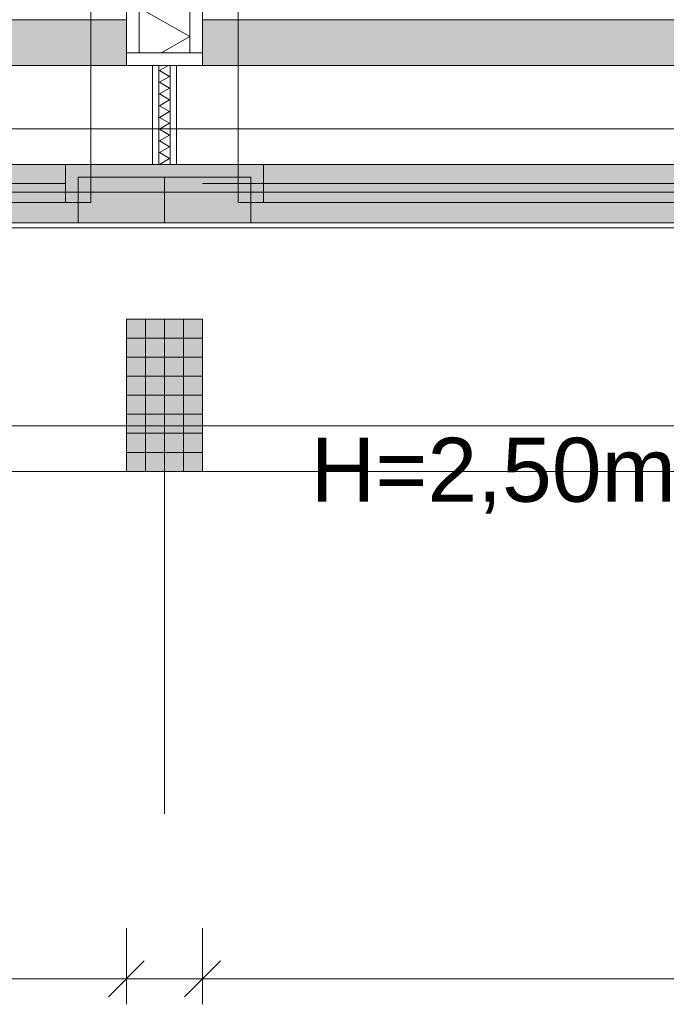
# Model space of a CAD drawing. Header units: metres. Extents: x -167 to 152, y -127 to 99.
# Tile 113 of 225: x -4.34 to -3.06, y -23.32 to -21.39. Entities that reach past the tile are written whole.
import ezdxf

# ---------------------------------------------------------------- set-up
doc = ezdxf.new("R2010")
doc.units = ezdxf.units.M
doc.header["$PDMODE"] = 1
doc.header["$PDSIZE"] = -2
for name, pattern in [('Achsen 01', [5.291531, 3.175, -1.058062, 0.352704, -0.705764]), ('gestrichelt - 01', [2, 1, -1]), ('ISO-07 Punktiert', [0.889, 0.127, -0.762]), ('Raster 01', [2, 1, -1]), ('VW-01 Strichlinie kurz', [2, 1, -1])]:
    doc.linetypes.add(name, pattern=pattern)
doc.layers.get('0').update_dxf_attribs({"lineweight": 25})
for name, color, linetype, lineweight, true_color in [('013_Beton und Stahlbetonarbeiten-000 Brüstung', 7, 'Continuous', 9, 0xa6a6a6), ('014_Fassadenarbeiten-000 Aufsicht Betonfertigteile', 7, 'Continuous', 9, 0xc0c0c0), ('031_Metallbauarbeiten-330 Aufsicht Metallbauarbeiten', 7, 'Continuous', 9, 0xa6a6a6), ('032_Metallarbeiten-Fenster', 7, 'Continuous', 13, 0x444444), ('039_Trockenbauarbeiten-340 Dämmung', 7, 'Continuous', 9, 0xc0c0c0), ('AV1-Achsen', 1, 'Achsen 01', 18, 0xff0000), ('AV1-Raster', 7, 'Raster 01', 9, 0xa6a6a6)]:
    doc.layers.add(name, color=color, linetype=linetype, lineweight=lineweight, true_color=true_color)
for name, color, linetype, lineweight in [('013_Beton und Stahlbetonarbeiten-000 Unterzüge', 7, 'ISO-07 Punktiert', 13), ('014_Fassadenarbeiten-330 Betonfertigteile vertikal', 7, 'Continuous', 9), ('030_Sonnenschutzarbeiten-BLENDSCHUTZ', 7, 'Continuous', 5), ('039_Trockenbauarbeiten-340 Gipskarton', 7, 'Continuous', 9), ('039_Trockenbauarbeiten-alllg.', 7, 'Continuous', 9), ('_1.35m (3D)', 7, 'Continuous', 9), ('_GRU (2D)', 7, 'Continuous', 9), ('_OG 1 (2D)', 7, 'Continuous', 9), ('_OG 1 - DS (2D)', 7, 'Continuous', 9), ('Bemaßung-Bemaßung', 7, 'Continuous', 9)]:
    doc.layers.add(name, color=color, linetype=linetype, lineweight=lineweight)
doc.layers.get('0').freeze()
doc.styles.add('Arial', font='arial.ttf')
doc.dimstyles.new('COE 50', dxfattribs={"dimtxt": 126.090495, "dimasz": 0.001414, "dimexe": 0.001, "dimexo": 0.01, "dimgap": 0.001, "dimtad": 1, "dimdec": 3, "dimtxsty": 'Arial', "dimblk": 'VW_SLASH-4', "dimblk1": 'VW_SLASH-4', "dimblk2": 'VW_SLASH-4', "dimcen": 0, "dimadec": 3, "dimazin": 0, "dimtfac": 0.8, "dimtdec": 3, "dimtix": 1, "dimtmove": 0, "dimatfit": 0, "dimldrblk": 'VW_SLASH-3', "dimfxl": 0.002, "dimfxlon": 1, "dimfrac": 2, "dimtolj": 1, "dimarcsym": 0})

# ---------------------------------------------------------------- blocks, each defined once
blk = doc.blocks.new('Group-2')
at = {"layer": 'AV1-Raster'}
blk.add_line((-4.05, -22.95), (-4.05, 1.35), dxfattribs=at)
blk = doc.blocks.new('1.35m (3D)')
at = {"layer": 'AV1-Raster', "color": 7}
blk.add_blockref('Group-2', (0, 0), dxfattribs=at)
blk = doc.blocks.new('VW_SLASH-4')
at = {"color": 0, "linetype": 'ByBlock', "lineweight": -2, "transparency": 16777216}
blk.add_line((0, 0), (-1, 0), dxfattribs=at)
at = {"color": 0, "linetype": 'Continuous', "lineweight": 15, "transparency": 16777216, "flags": 128}
blk.add_lwpolyline([(0.5, 0.5), (-0.5, -0.5)], dxfattribs=at)
blk = doc.blocks.new('*D31')
at = {"layer": '030_Sonnenschutzarbeiten-BLENDSCHUTZ', "color": 0, "lineweight": -2}
for p, q in [((-5.275, -22.025), (-5.275, -22.175)), ((-4.125, -22.025), (-4.125, -22.175)), ((-4.1957, -22.125), (-5.2043, -22.125))]:
    blk.add_line(p, q, dxfattribs=at)
at = {"layer": 'Defpoints', "color": 0}
for p in [(-5.275, -21.385), (-4.125, -21.385), (-5.275, -22.125)]:
    blk.add_point(p, dxfattribs=at)
at = {"layer": '030_Sonnenschutzarbeiten-BLENDSCHUTZ', "color": 0, "lineweight": -2, "xscale": 0.070693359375, "yscale": 0.070693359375, "zscale": 0.070693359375, "rotation": 180}
blk.add_blockref('VW_SLASH-4', (-5.275, -22.125), dxfattribs=at)
at = {"layer": '030_Sonnenschutzarbeiten-BLENDSCHUTZ', "color": 0, "lineweight": -2, "xscale": 0.070693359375, "yscale": 0.070693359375, "zscale": 0.070693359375}
blk.add_blockref('VW_SLASH-4', (-4.125, -22.125), dxfattribs=at)
at = {"layer": '030_Sonnenschutzarbeiten-BLENDSCHUTZ', "color": 0, "lineweight": 13, "insert": (-4.7, -21.9992), "char_height": 0.12609, "attachment_point": 5, "style": 'Arial'}
blk.add_mtext('\\A1;1,15', dxfattribs=at)
blk = doc.blocks.new('VW_SLASH-3')
at = {"color": 0, "linetype": 'ByBlock', "lineweight": -2, "transparency": 16777216}
blk.add_line((0, 0), (-1, 0), dxfattribs=at)
at = {"color": 0, "linetype": 'Continuous', "lineweight": 15, "transparency": 16777216, "flags": 128}
blk.add_lwpolyline([(0.5, 0.5), (-0.5, -0.5)], dxfattribs=at)
blk = doc.blocks.new('*D32')
at = {"layer": '030_Sonnenschutzarbeiten-BLENDSCHUTZ', "color": 0, "lineweight": -2}
for p, q in [((-3.975, -22.025), (-3.975, -22.175)), ((-2.825, -22.025), (-2.825, -22.175)), ((-2.8957, -22.125), (-3.9043, -22.125))]:
    blk.add_line(p, q, dxfattribs=at)
at = {"layer": 'Defpoints', "color": 0}
for p in [(-3.975, -21.385), (-2.825, -21.385), (-3.975, -22.125)]:
    blk.add_point(p, dxfattribs=at)
at = {"layer": '030_Sonnenschutzarbeiten-BLENDSCHUTZ', "color": 0, "lineweight": -2, "xscale": 0.070693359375, "yscale": 0.070693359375, "zscale": 0.070693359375, "rotation": 180}
blk.add_blockref('VW_SLASH-4', (-3.975, -22.125), dxfattribs=at)
at = {"layer": '030_Sonnenschutzarbeiten-BLENDSCHUTZ', "color": 0, "lineweight": -2, "xscale": 0.070693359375, "yscale": 0.070693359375, "zscale": 0.070693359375}
blk.add_blockref('VW_SLASH-4', (-2.825, -22.125), dxfattribs=at)
at = {"layer": '030_Sonnenschutzarbeiten-BLENDSCHUTZ', "color": 0, "lineweight": 13, "insert": (-3.4, -21.9992), "char_height": 0.12609, "attachment_point": 5, "style": 'Arial'}
blk.add_mtext('\\A1;1,15', dxfattribs=at)
blk = doc.blocks.new('Group-220')
at = {"color": 255, "linetype": 'Continuous', "lineweight": 5}
blk.add_wipeout([(-4, -21.475), (-4, -16.225), (-4.1, -16.225), (-4.1, -21.475)], dxfattribs=at).dxf.layer = '039_Trockenbauarbeiten-340 Dämmung'
blk = doc.blocks.new('Group-221')
at = {"layer": '039_Trockenbauarbeiten-340 Dämmung', "transparency": 33554687, "flags": 128}
blk.add_lwpolyline([(-4.1, -21.475), (-4, -21.4183), (-4.1, -21.3617)], dxfattribs=at)
blk = doc.blocks.new('Group-222')
at = {"layer": '039_Trockenbauarbeiten-340 Dämmung'}
blk.add_blockref('Group-220', (0, 0), dxfattribs=at)
at = {"layer": '039_Trockenbauarbeiten-340 Dämmung', "transparency": 33554687}
blk.add_blockref('Group-221', (0, 0), dxfattribs=at)
blk = doc.blocks.new('*D441')
at = {"layer": 'Bemaßung-Bemaßung', "color": 0, "linetype": 'Continuous', "lineweight": -2}
for p, q in [((-3.975, -24.175), (-3.975, -24.325)), ((-2.775, -24.175), (-2.775, -24.325)), ((-3.9043, -24.275), (-2.8457, -24.275))]:
    blk.add_line(p, q, dxfattribs=at)
at = {"layer": 'Defpoints', "color": 0}
for p in [(-3.975, -22.275), (-2.775, -22.275), (-2.775, -24.275)]:
    blk.add_point(p, dxfattribs=at)
at = {"layer": 'Bemaßung-Bemaßung', "color": 0, "lineweight": -2, "xscale": 0.070693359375, "yscale": 0.070693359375, "zscale": 0.070693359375, "rotation": 180}
blk.add_blockref('VW_SLASH-4', (-3.975, -24.275), dxfattribs=at)
at = {"layer": 'Bemaßung-Bemaßung', "color": 0, "lineweight": -2, "xscale": 0.070693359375, "yscale": 0.070693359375, "zscale": 0.070693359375}
blk.add_blockref('VW_SLASH-4', (-2.775, -24.275), dxfattribs=at)
at = {"layer": 'Bemaßung-Bemaßung', "color": 0, "insert": (-3.375, -24.1492), "char_height": 0.12609, "attachment_point": 5, "style": 'Arial'}
blk.add_mtext('\\A1;1,20', dxfattribs=at)
blk = doc.blocks.new('*D442')
at = {"layer": 'Bemaßung-Bemaßung', "color": 0, "linetype": 'Continuous', "lineweight": -2}
for p, q in [((-4.125, -24.175), (-4.125, -24.325)), ((-3.975, -24.175), (-3.975, -24.325)), ((-4.1957, -24.275), (-4.2664, -24.275)), ((-4.125, -24.275), (-3.975, -24.275)), ((-3.9043, -24.275), (-3.8336, -24.275))]:
    blk.add_line(p, q, dxfattribs=at)
at = {"layer": 'Defpoints', "color": 0}
for p in [(-4.125, -22.275), (-3.975, -22.275), (-3.975, -24.275)]:
    blk.add_point(p, dxfattribs=at)
at = {"layer": 'Bemaßung-Bemaßung', "color": 0, "lineweight": -2, "xscale": 0.070693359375, "yscale": 0.070693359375, "zscale": 0.070693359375}
blk.add_blockref('VW_SLASH-4', (-4.125, -24.275), dxfattribs=at)
at = {"layer": 'Bemaßung-Bemaßung', "color": 0, "lineweight": -2, "xscale": 0.070693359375, "yscale": 0.070693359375, "zscale": 0.070693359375, "rotation": 180}
blk.add_blockref('VW_SLASH-4', (-3.975, -24.275), dxfattribs=at)
at = {"layer": 'Bemaßung-Bemaßung', "color": 0, "insert": (-4.05, -24.5931), "char_height": 0.12609, "attachment_point": 5, "style": 'Arial'}
blk.add_mtext('\\A1;15', dxfattribs=at)
blk = doc.blocks.new('*D443')
at = {"layer": 'Bemaßung-Bemaßung', "color": 0, "linetype": 'Continuous', "lineweight": -2}
for p, q in [((-5.325, -24.175), (-5.325, -24.325)), ((-4.125, -24.175), (-4.125, -24.325)), ((-5.2543, -24.275), (-4.1957, -24.275))]:
    blk.add_line(p, q, dxfattribs=at)
at = {"layer": 'Defpoints', "color": 0}
for p in [(-5.325, -22.275), (-4.125, -22.275), (-4.125, -24.275)]:
    blk.add_point(p, dxfattribs=at)
at = {"layer": 'Bemaßung-Bemaßung', "color": 0, "lineweight": -2, "xscale": 0.070693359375, "yscale": 0.070693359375, "zscale": 0.070693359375, "rotation": 180}
blk.add_blockref('VW_SLASH-4', (-5.325, -24.275), dxfattribs=at)
at = {"layer": 'Bemaßung-Bemaßung', "color": 0, "lineweight": -2, "xscale": 0.070693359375, "yscale": 0.070693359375, "zscale": 0.070693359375}
blk.add_blockref('VW_SLASH-4', (-4.125, -24.275), dxfattribs=at)
at = {"layer": 'Bemaßung-Bemaßung', "color": 0, "insert": (-4.725, -24.1492), "char_height": 0.12609, "attachment_point": 5, "style": 'Arial'}
blk.add_mtext('\\A1;1,20', dxfattribs=at)
blk = doc.blocks.new('*D588')
at = {"layer": 'Bemaßung-Bemaßung', "color": 0, "linetype": 'Continuous', "lineweight": -2}
for p, q in [((-8.025, -23.175), (-8.025, -23.325)), ((-4.125, -23.175), (-4.125, -23.325)), ((-4.1957, -23.275), (-7.9543, -23.275))]:
    blk.add_line(p, q, dxfattribs=at)
at = {"layer": 'Defpoints', "color": 0}
for p in [(-8.025, -21.475), (-4.125, -21.475), (-8.025, -23.275)]:
    blk.add_point(p, dxfattribs=at)
at = {"layer": 'Bemaßung-Bemaßung', "color": 0, "lineweight": -2, "xscale": 0.070693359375, "yscale": 0.070693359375, "zscale": 0.070693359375, "rotation": 180}
blk.add_blockref('VW_SLASH-4', (-8.025, -23.275), dxfattribs=at)
at = {"layer": 'Bemaßung-Bemaßung', "color": 0, "lineweight": -2, "xscale": 0.070693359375, "yscale": 0.070693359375, "zscale": 0.070693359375}
blk.add_blockref('VW_SLASH-4', (-4.125, -23.275), dxfattribs=at)
at = {"layer": 'Bemaßung-Bemaßung', "color": 0, "insert": (-6.075, -23.1492), "char_height": 0.12609, "attachment_point": 5, "style": 'Arial'}
blk.add_mtext('\\A1;3,90', dxfattribs=at)
blk = doc.blocks.new('*D589')
at = {"layer": 'Bemaßung-Bemaßung', "color": 0, "linetype": 'Continuous', "lineweight": -2}
for p, q in [((-4.125, -23.175), (-4.125, -23.325)), ((-3.975, -23.175), (-3.975, -23.325)), ((-4.1957, -23.275), (-4.2664, -23.275)), ((-3.975, -23.275), (-4.125, -23.275)), ((-3.9043, -23.275), (-3.8336, -23.275))]:
    blk.add_line(p, q, dxfattribs=at)
at = {"layer": 'Defpoints', "color": 0}
for p in [(-4.125, -21.475), (-3.975, -21.475), (-4.125, -23.275)]:
    blk.add_point(p, dxfattribs=at)
at = {"layer": 'Bemaßung-Bemaßung', "color": 0, "lineweight": -2, "xscale": 0.070693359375, "yscale": 0.070693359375, "zscale": 0.070693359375}
blk.add_blockref('VW_SLASH-4', (-4.125, -23.275), dxfattribs=at)
at = {"layer": 'Bemaßung-Bemaßung', "color": 0, "lineweight": -2, "xscale": 0.070693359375, "yscale": 0.070693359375, "zscale": 0.070693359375, "rotation": 180}
blk.add_blockref('VW_SLASH-4', (-3.975, -23.275), dxfattribs=at)
at = {"layer": 'Bemaßung-Bemaßung', "color": 0, "insert": (-4.05, -23.5931), "char_height": 0.12609, "attachment_point": 5, "style": 'Arial'}
blk.add_mtext('\\A1;15', dxfattribs=at)
blk = doc.blocks.new('*D590')
at = {"layer": 'Bemaßung-Bemaßung', "color": 0, "linetype": 'Continuous', "lineweight": -2}
for p, q in [((-3.975, -23.175), (-3.975, -23.325)), ((0.125, -23.175), (0.125, -23.325)), ((0.0543, -23.275), (-3.9043, -23.275))]:
    blk.add_line(p, q, dxfattribs=at)
at = {"layer": 'Defpoints', "color": 0}
for p in [(-3.975, -21.475), (0.125, -21.725), (-3.975, -23.275)]:
    blk.add_point(p, dxfattribs=at)
at = {"layer": 'Bemaßung-Bemaßung', "color": 0, "lineweight": -2, "xscale": 0.070693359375, "yscale": 0.070693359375, "zscale": 0.070693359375, "rotation": 180}
blk.add_blockref('VW_SLASH-4', (-3.975, -23.275), dxfattribs=at)
at = {"layer": 'Bemaßung-Bemaßung', "color": 0, "lineweight": -2, "xscale": 0.070693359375, "yscale": 0.070693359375, "zscale": 0.070693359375}
blk.add_blockref('VW_SLASH-4', (0.125, -23.275), dxfattribs=at)
at = {"layer": 'Bemaßung-Bemaßung', "color": 0, "insert": (-1.925, -23.1492), "char_height": 0.12609, "attachment_point": 5, "style": 'Arial'}
blk.add_mtext('\\A1;4,10', dxfattribs=at)
blk = doc.blocks.new('Group-386')
at = {"layer": '032_Metallarbeiten-Fenster', "linetype": 'Continuous', "lineweight": 0}
for points in [[(-5.205, -21.745), (-5.155, -21.745), (-5.155, -21.67), (-5.205, -21.67)], [(-2.9, -21.67), (-2.9, -21.785), (-5.2, -21.785), (-5.2, -21.67)], [(-5.155, -21.67), (-4.245, -21.67), (-4.245, -21.745), (-5.155, -21.745)], [(-4.245, -21.745), (-4.195, -21.745), (-4.195, -21.67), (-4.245, -21.67)], [(-3.855, -21.745), (-3.905, -21.745), (-3.905, -21.67), (-3.855, -21.67)], [(-2.945, -21.67), (-3.855, -21.67), (-3.855, -21.745), (-2.945, -21.745)], [(-2.895, -21.745), (-2.945, -21.745), (-2.945, -21.67), (-2.895, -21.67)], [(-5.265, -21.785), (-5.18, -21.785), (-5.18, -21.695), (-5.265, -21.695)], [(-4.05, -21.785), (-4.22, -21.785), (-4.22, -21.695), (-4.05, -21.695)], [(-4.05, -21.785), (-3.88, -21.785), (-3.88, -21.695), (-4.05, -21.695)], [(-2.835, -21.785), (-2.92, -21.785), (-2.92, -21.695), (-2.835, -21.695)]]:
    blk.add_hatch(color=7, dxfattribs=at).paths.add_polyline_path(points)
at = {"layer": '032_Metallarbeiten-Fenster', "color": 7, "lineweight": 18}
for p, q in [((-5.155, -21.7075), (-4.245, -21.7075)), ((-2.9, -21.7075), (-3.975, -21.7075)), ((-3.855, -21.7075), (-2.945, -21.7075))]:
    blk.add_line(p, q, dxfattribs=at)
at = {"layer": '032_Metallarbeiten-Fenster', "color": 7, "linetype": 'gestrichelt - 01', "lineweight": 18, "transparency": 33554687, "flags": 128}
for points in [[(-4.195, -21.67), (-4.195, -20.66, 0.414214), (-5.205, -21.67)], [(-3.905, -21.67), (-3.905, -20.66, -0.414214), (-2.895, -21.67)]]:
    blk.add_lwpolyline(points, format="xyb", dxfattribs=at)
at = {"layer": '032_Metallarbeiten-Fenster', "color": 7, "lineweight": 18, "flags": 128}
for points in [[(-5.205, -21.745), (-5.155, -21.745), (-5.155, -21.67), (-5.205, -21.67)], [(-2.9, -21.67), (-2.9, -21.785), (-5.2, -21.785), (-5.2, -21.67)], [(-5.155, -21.67), (-4.245, -21.67), (-4.245, -21.745), (-5.155, -21.745)], [(-4.245, -21.745), (-4.195, -21.745), (-4.195, -21.67), (-4.245, -21.67)], [(-3.855, -21.745), (-3.905, -21.745), (-3.905, -21.67), (-3.855, -21.67)], [(-2.945, -21.67), (-3.855, -21.67), (-3.855, -21.745), (-2.945, -21.745)], [(-2.895, -21.745), (-2.945, -21.745), (-2.945, -21.67), (-2.895, -21.67)], [(-5.265, -21.785), (-5.18, -21.785), (-5.18, -21.695), (-5.265, -21.695)], [(-4.05, -21.785), (-4.22, -21.785), (-4.22, -21.695), (-4.05, -21.695)], [(-4.05, -21.785), (-3.88, -21.785), (-3.88, -21.695), (-4.05, -21.695)], [(-2.835, -21.785), (-2.92, -21.785), (-2.92, -21.695), (-2.835, -21.695)]]:
    blk.add_lwpolyline(points, close=True, dxfattribs=at)
blk = doc.blocks.new('Group-643')
at = {"layer": '039_Trockenbauarbeiten-340 Dämmung', "transparency": 33554687, "flags": 128}
blk.add_lwpolyline([(-16.32, 9.42), (-16.3085, 9.4), (-16.2969, 9.42), (-16.2854, 9.4), (-16.2738, 9.42), (-16.2623, 9.4), (-16.2507, 9.42), (-16.2392, 9.4), (-16.2276, 9.42), (-16.2161, 9.4), (-16.2045, 9.42), (-16.193, 9.4), (-16.1814, 9.42), (-16.1699, 9.4), (-16.1583, 9.42), (-16.1468, 9.4), (-16.1352, 9.42), (-16.125, 9.4023)], dxfattribs=at)
blk = doc.blocks.new('Group-644')
at = {"layer": '039_Trockenbauarbeiten-340 Dämmung', "transparency": 33554687}
blk.add_blockref('Group-643', (0, 0), dxfattribs=at)
blk = doc.blocks.new('Parametric Object-80')
at = {"layer": '039_Trockenbauarbeiten-340 Dämmung', "color": 7, "transparency": 33554687}
blk.add_blockref('Group-644', (0, 0), dxfattribs=at)
at = {"layer": '039_Trockenbauarbeiten-340 Dämmung', "color": 0, "flags": 1}
for tag in ['IFC_UUID', 'instanceID', 'prm0_name', 'prm0_type', 'prm0_value', 'prm1_name', 'prm1_type', 'prm1_value', 'prm2_name', 'prm2_type', 'prm2_value', 'prm3_name', 'prm3_type', 'prm3_value', 'prm4_name', 'prm4_type', 'prm4_value', 'prm5_name', 'prm5_type', 'prm5_value', 'prm6_name', 'prm6_type', 'prm6_value']:
    blk.add_attdef(tag, (-4.06, -21.67), '', height=0.00018, dxfattribs=at)
blk = doc.blocks.new('Group-754')
at = {"layer": 'AV1-Achsen'}
blk.add_line((-43.35, -21.6), (4.2, -21.6), dxfattribs=at)
blk = doc.blocks.new('GRU (2D)')
at = {"layer": 'AV1-Achsen', "color": 7}
blk.add_blockref('Group-754', (0, 0), dxfattribs=at)
blk = doc.blocks.new('OG 1 - DS (2D)')
at = {"layer": '030_Sonnenschutzarbeiten-BLENDSCHUTZ', "linetype": 'Continuous', "lineweight": 0, "transparency": 33554610}
for points in [[(-5.275, -21.385), (-5.275, -21.475), (-4.125, -21.475), (-4.125, -21.385)], [(-2.825, -21.475), (-2.825, -21.385), (-3.975, -21.385), (-3.975, -21.475)]]:
    blk.add_hatch(color=161, dxfattribs=at).paths.add_polyline_path(points)
at = {"layer": '030_Sonnenschutzarbeiten-BLENDSCHUTZ', "color": 251, "lineweight": 13, "flags": 128}
for points in [[(-5.275, -21.385), (-5.275, -21.475), (-4.125, -21.475), (-4.125, -21.385)], [(-2.825, -21.475), (-2.825, -21.385), (-3.975, -21.385), (-3.975, -21.475)]]:
    blk.add_lwpolyline(points, close=True, dxfattribs=at)
at = {"layer": '030_Sonnenschutzarbeiten-BLENDSCHUTZ', "color": 7, "insert": (-3.7621, -22.2087), "char_height": 0.12609, "attachment_point": 1, "line_spacing_factor": 0.969122, "style": 'Arial'}
blk.add_mtext('H=2,50m', dxfattribs=at)
at = {"layer": '030_Sonnenschutzarbeiten-BLENDSCHUTZ', "color": 7, "lineweight": 13}
for p1, p2, picture, middle in [((-4.125, -21.385), (-5.275, -21.385), '*D31', (-4.7, -21.9992)), ((-2.825, -21.385), (-3.975, -21.385), '*D32', (-3.4, -21.9992))]:
    dim = blk.add_aligned_dim(p1=p1, p2=p2, distance=0.74, text='1,15', dimstyle='COE 50', override={"dimtxt": 0.12609, "dimasz": 0.070693, "dimexe": 0.05, "dimgap": 0.05, "dimpost": '<>', "dimtxsty": 'Arial', "dimtmove": 2, "dimfxl": 0.1}, dxfattribs=at)
    dim.commit()
    dim.dimension.update_dxf_attribs({"geometry": picture, "text_midpoint": middle})
blk = doc.blocks.new('OG 1 (2D)')
at = {"layer": '014_Fassadenarbeiten-000 Aufsicht Betonfertigteile', "flags": 128}
blk.add_lwpolyline([(-39.455, -21.905), (0.305, -21.905), (0.675, -22.275), (-39.825, -22.275)], close=True, dxfattribs=at)
at = {"layer": 'Bemaßung-Bemaßung', "linetype": 'Continuous'}
for base, p1, p2, text, override, picture, middle in [((-4.125, -24.275), (-5.325, -22.275), (-4.125, -22.275), '1,20', {"dimtxt": 0.12609, "dimasz": 0.070693, "dimexe": 0.05, "dimgap": 0.05, "dimpost": '<>', "dimtxsty": 'Arial', "dimtmove": 2, "dimfxl": 0.1}, '*D443', (-4.725, -24.1492)), ((-3.975, -24.275), (-4.125, -22.275), (-3.975, -22.275), '15', {"dimtxt": 0.12609, "dimasz": 0.070693, "dimexe": 0.05, "dimgap": 0.05, "dimpost": '<>', "dimtxsty": 'Arial', "dimtix": 0, "dimtmove": 2, "dimfxl": 0.1}, '*D442', (-4.05, -24.5931)), ((-2.775, -24.275), (-3.975, -22.275), (-2.775, -22.275), '1,20', {"dimtxt": 0.12609, "dimasz": 0.070693, "dimexe": 0.05, "dimgap": 0.05, "dimpost": '<>', "dimtxsty": 'Arial', "dimtmove": 2, "dimfxl": 0.1}, '*D441', (-3.375, -24.1492))]:
    dim = blk.add_linear_dim(base=base, p1=p1, p2=p2, text=text, dimstyle='COE 50', override=override, dxfattribs=at)
    dim.commit()
    dim.dimension.update_dxf_attribs({"geometry": picture, "text_midpoint": middle})
at = {"color": 255}
blk.add_wipeout([(-5.275, -21.725), (-5.275, -21.475), (-2.825, -21.475), (-2.825, -21.725)], dxfattribs=at).dxf.layer = '013_Beton und Stahlbetonarbeiten-000 Brüstung'
at = {"layer": '013_Beton und Stahlbetonarbeiten-000 Brüstung', "flags": 128}
blk.add_lwpolyline([(-5.275, -21.725), (-5.275, -21.475), (-2.825, -21.475), (-2.825, -21.725)], close=True, dxfattribs=at)
at = {"layer": '039_Trockenbauarbeiten-alllg.'}
blk.add_line((-5.275, -21.6), (-2.825, -21.6), dxfattribs=at)
at = {"color": 255}
blk.add_wipeout([(-5.4, -21.795), (-2.7, -21.795), (-2.7, -22.185), (-5.4, -22.185)], dxfattribs=at).dxf.layer = '031_Metallbauarbeiten-330 Aufsicht Metallbauarbeiten'
at = {"layer": '014_Fassadenarbeiten-330 Betonfertigteile vertikal', "linetype": 'Continuous', "lineweight": 0}
blk.add_hatch(color=9, dxfattribs=at).paths.add_polyline_path([(-3.975, -21.975), (-4.125, -21.975), (-4.125, -22.275), (-3.975, -22.275)])
at = {"layer": '014_Fassadenarbeiten-330 Betonfertigteile vertikal', "linetype": 'Continuous', "lineweight": 9}
h = blk.add_hatch(dxfattribs=at)
h.set_pattern_fill('Stahlbetonfertigteil', color=8, style=0, pattern_type=2)
h.set_pattern_definition([(-90, (0, 0), (0.0375, 0), [])])
h.paths.add_polyline_path([(-3.975, -21.975), (-4.125, -21.975), (-4.125, -22.275), (-3.975, -22.275)])
at = {"layer": '014_Fassadenarbeiten-330 Betonfertigteile vertikal', "linetype": 'Continuous', "lineweight": 13}
h = blk.add_hatch(dxfattribs=at)
h.set_pattern_fill('Stahlbetonfertigteil-1', color=8, style=0, pattern_type=2)
h.set_pattern_definition([(0, (0, 0), (2e-18, -0.0375), [])])
h.paths.add_polyline_path([(-3.975, -21.975), (-4.125, -21.975), (-4.125, -22.275), (-3.975, -22.275)])
at = {"layer": '014_Fassadenarbeiten-330 Betonfertigteile vertikal', "flags": 128}
blk.add_lwpolyline([(-3.975, -21.975), (-4.125, -21.975), (-4.125, -22.275), (-3.975, -22.275)], close=True, dxfattribs=at)
at = {"layer": '031_Metallbauarbeiten-330 Aufsicht Metallbauarbeiten', "flags": 128}
blk.add_lwpolyline([(-5.4, -21.795), (-2.7, -21.795), (-2.7, -22.185), (-5.4, -22.185)], close=True, dxfattribs=at)
at = {"color": 255}
blk.add_wipeout([(-4, -21.475), (-4, -16.225), (-4.1, -16.225), (-4.1, -21.475)], dxfattribs=at).dxf.layer = '039_Trockenbauarbeiten-340 Dämmung'
at = {"layer": '039_Trockenbauarbeiten-340 Dämmung', "flags": 128}
blk.add_lwpolyline([(-4, -21.475), (-4, -16.225), (-4.1, -16.225), (-4.1, -21.475)], close=True, dxfattribs=at)
at = {"layer": '039_Trockenbauarbeiten-340 Dämmung', "color": 7, "transparency": 33554687}
blk.add_blockref('Group-222', (0, 0), dxfattribs=at)
at = {"color": 255}
for points in [[(-4.1, -16.225), (-4.125, -16.225), (-4.125, -21.475), (-4.1, -21.475)], [(-3.975, -16.225), (-4, -16.225), (-4, -21.475), (-3.975, -21.475)]]:
    blk.add_wipeout(points, dxfattribs=at).dxf.layer = '039_Trockenbauarbeiten-340 Gipskarton'
at = {"layer": '013_Beton und Stahlbetonarbeiten-000 Unterzüge', "linetype": 'VW-01 Strichlinie kurz', "flags": 128}
blk.add_lwpolyline([(-5.275, -21.725), (-5.275, -21.475), (-2.825, -21.475), (-2.825, -21.725)], close=True, dxfattribs=at)
at = {"layer": '039_Trockenbauarbeiten-340 Gipskarton', "flags": 128}
for points in [[(-4.1, -16.225), (-4.125, -16.225), (-4.125, -21.475), (-4.1, -21.475)], [(-3.975, -16.225), (-4, -16.225), (-4, -21.475), (-3.975, -21.475)]]:
    blk.add_lwpolyline(points, close=True, dxfattribs=at)
at = {"layer": '032_Metallarbeiten-Fenster', "color": 7}
blk.add_blockref('Group-386', (0, 0), dxfattribs=at)
at = {"layer": 'Bemaßung-Bemaßung', "linetype": 'Continuous'}
for base, p1, p2, text, override, picture, middle in [((-8.025, -23.275), (-4.125, -21.475), (-8.025, -21.475), '3,90', {"dimtxt": 0.12609, "dimasz": 0.070693, "dimexe": 0.05, "dimgap": 0.05, "dimpost": '<>', "dimtxsty": 'Arial', "dimtmove": 2, "dimfxl": 0.1}, '*D588', (-6.075, -23.1492)), ((-4.125, -23.275), (-3.975, -21.475), (-4.125, -21.475), '15', {"dimtxt": 0.12609, "dimasz": 0.070693, "dimexe": 0.05, "dimgap": 0.05, "dimpost": '<>', "dimtxsty": 'Arial', "dimtix": 0, "dimtmove": 2, "dimfxl": 0.1}, '*D589', (-4.05, -23.5931)), ((-3.975, -23.275), (0.125, -21.725), (-3.975, -21.475), '4,10', {"dimtxt": 0.12609, "dimasz": 0.070693, "dimexe": 0.05, "dimgap": 0.05, "dimpost": '<>', "dimtxsty": 'Arial', "dimtmove": 2, "dimfxl": 0.1}, '*D590', (-1.925, -23.1492))]:
    dim = blk.add_linear_dim(base=base, p1=p1, p2=p2, text=text, dimstyle='COE 50', override=override, dxfattribs=at)
    dim.commit()
    dim.dimension.update_dxf_attribs({"geometry": picture, "text_midpoint": middle})
at = {"color": 255}
for points in [[(-4.0735, -21.475), (-4.061, -21.475), (-4.061, -21.67), (-4.0735, -21.67)], [(-4.039, -21.475), (-4.0265, -21.475), (-4.0265, -21.67), (-4.039, -21.67)]]:
    blk.add_wipeout(points, dxfattribs=at).dxf.layer = '039_Trockenbauarbeiten-340 Gipskarton'
at = {"layer": '039_Trockenbauarbeiten-340 Gipskarton', "flags": 128}
for points in [[(-4.0735, -21.475), (-4.061, -21.475), (-4.061, -21.67), (-4.0735, -21.67)], [(-4.039, -21.475), (-4.0265, -21.475), (-4.0265, -21.67), (-4.039, -21.67)]]:
    blk.add_lwpolyline(points, close=True, dxfattribs=at)
at = {"color": 255}
blk.add_wipeout([(-3.975, -21.475), (-3.975, -21.45), (-4.125, -21.45), (-4.125, -21.475)], dxfattribs=at).dxf.layer = '039_Trockenbauarbeiten-340 Gipskarton'
at = {"layer": '039_Trockenbauarbeiten-340 Gipskarton', "flags": 128}
blk.add_lwpolyline([(-3.975, -21.475), (-3.975, -21.45), (-4.125, -21.45), (-4.125, -21.475)], close=True, dxfattribs=at)
at = {"layer": '039_Trockenbauarbeiten-340 Dämmung', "rotation": 90}
blk.add_blockref('Parametric Object-80', (5.36, -5.35), dxfattribs=at)

msp = doc.modelspace()

# ---------------------------------------------------------------- block references
at = {"layer": '_1.35m (3D)'}
msp.add_blockref('1.35m (3D)', (0, 0), dxfattribs=at)

# ---------------------------------------------------------------- next in the draw order: block references
at = {"layer": '_OG 1 - DS (2D)'}
msp.add_blockref('OG 1 - DS (2D)', (0, 0), dxfattribs=at)

# ---------------------------------------------------------------- next in the draw order: block references
at = {"layer": '_OG 1 (2D)'}
msp.add_blockref('OG 1 (2D)', (0, 0), dxfattribs=at)

# ---------------------------------------------------------------- next in the draw order: block references
at = {"layer": '_GRU (2D)'}
msp.add_blockref('GRU (2D)', (0, 0), dxfattribs=at)

doc.saveas('drawing.dxf')
